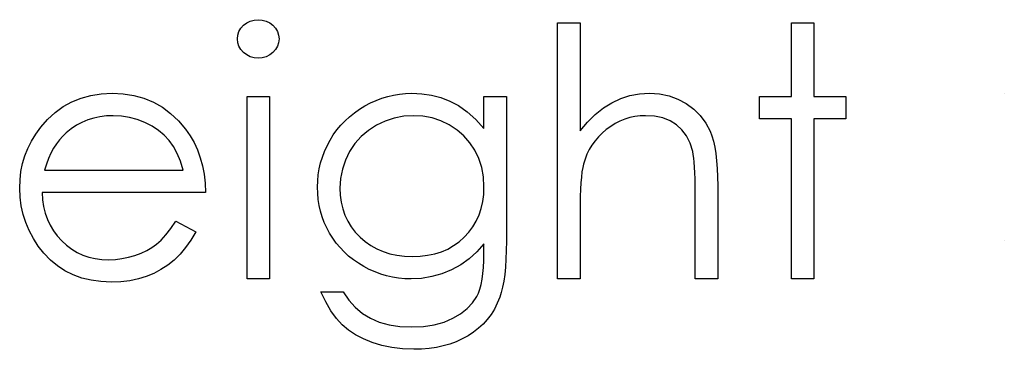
# Model space of a CAD drawing. Header units: inches. Extents: x 1694 to 2505, y -239 to -56.
# Tile 214 of 256: x 1857.856 to 1858.399, y -88.737 to -88.555. Entities that reach past the tile are written whole.
import ezdxf

# ---------------------------------------------------------------- set-up
doc = ezdxf.new("R2010")
doc.units = ezdxf.units.IN
doc.header["$LTSCALE"] = 0.5
doc.header["$MEASUREMENT"] = 0

msp = doc.modelspace()

# ---------------------------------------------------------------- linework, layer by layer
at = {"color": 7, "linetype": 'Continuous'}
for p, q in [((1857.97955, -88.55831), (1857.98131, -88.55696)), ((1857.98131, -88.55696), (1857.98327, -88.55597)), ((1857.98327, -88.55597), (1857.98534, -88.55539)), ((1857.98534, -88.55539), (1857.98761, -88.55519)), ((1857.98761, -88.55519), (1857.9899, -88.55539)), ((1857.9899, -88.55539), (1857.99202, -88.55597)), ((1857.99202, -88.55597), (1857.99398, -88.55696)), ((1857.99398, -88.55696), (1857.99575, -88.55831)), ((1858.15284, -88.55696), (1858.16521, -88.55696)), ((1858.15284, -88.69829), (1858.15284, -88.55696)), ((1858.16521, -88.55696), (1858.16521, -88.61661)), ((1858.2818, -88.55696), (1858.29417, -88.55696)), ((1858.2818, -88.59759), (1858.2818, -88.55696)), ((1858.29417, -88.55696), (1858.29417, -88.59759)), ((1857.9764, -88.56372), (1857.97703, -88.56176)), ((1857.97703, -88.56176), (1857.97808, -88.55994)), ((1857.97808, -88.55994), (1857.97955, -88.55831)), ((1857.99575, -88.55831), (1857.99724, -88.55994)), ((1857.99724, -88.55994), (1857.99829, -88.56176)), ((1857.99829, -88.56176), (1857.99892, -88.56372)), ((1857.97618, -88.56585), (1857.9764, -88.56372)), ((1857.9764, -88.56792), (1857.97618, -88.56585)), ((1857.97703, -88.56985), (1857.9764, -88.56792)), ((1857.99892, -88.56792), (1857.99829, -88.56985)), ((1857.99892, -88.56372), (1857.99914, -88.56585)), ((1857.99914, -88.56585), (1857.99892, -88.56792)), ((1857.97808, -88.57165), (1857.97703, -88.56985)), ((1857.97955, -88.57327), (1857.97808, -88.57165)), ((1857.98131, -88.57463), (1857.97955, -88.57327)), ((1857.99575, -88.57327), (1857.99398, -88.57463)), ((1857.99724, -88.57165), (1857.99575, -88.57327)), ((1857.99829, -88.56985), (1857.99724, -88.57165)), ((1857.98327, -88.57562), (1857.98131, -88.57463)), ((1857.98534, -88.5762), (1857.98327, -88.57562)), ((1857.98761, -88.57639), (1857.98534, -88.5762)), ((1857.9899, -88.5762), (1857.98761, -88.57639)), ((1857.99202, -88.57562), (1857.9899, -88.5762)), ((1857.99398, -88.57463), (1857.99202, -88.57562)), ((1857.88006, -88.60317), (1857.88484, -88.60052)), ((1857.88484, -88.60052), (1857.88992, -88.59848)), ((1857.88992, -88.59848), (1857.8953, -88.59699)), ((1857.8953, -88.59699), (1857.90099, -88.59613)), ((1857.90099, -88.59613), (1857.90701, -88.59583)), ((1857.90701, -88.59583), (1857.91319, -88.59613)), ((1857.91319, -88.59613), (1857.91907, -88.59707)), ((1857.91907, -88.59707), (1857.92462, -88.59861)), ((1857.92462, -88.59861), (1857.92983, -88.60077)), ((1857.92983, -88.60077), (1857.93475, -88.60356)), ((1857.98148, -88.59759), (1857.99384, -88.59759)), ((1857.98148, -88.69829), (1857.98148, -88.59759)), ((1857.99384, -88.59759), (1857.99384, -88.69829)), ((1858.04958, -88.60118), (1858.05269, -88.59975)), ((1858.05269, -88.59975), (1858.05587, -88.59856)), ((1858.05587, -88.59856), (1858.05907, -88.59757)), ((1858.05907, -88.59757), (1858.06233, -88.59682)), ((1858.06233, -88.59682), (1858.06564, -88.59627)), ((1858.06564, -88.59627), (1858.06898, -88.59594)), ((1858.06898, -88.59594), (1858.07235, -88.59583)), ((1858.07235, -88.59583), (1858.0779, -88.5961)), ((1858.0779, -88.5961), (1858.08325, -88.5969)), ((1858.08325, -88.5969), (1858.08841, -88.59823)), ((1858.08841, -88.59823), (1858.09338, -88.6001)), ((1858.09338, -88.6001), (1858.09821, -88.60264)), ((1858.11221, -88.59759), (1858.12457, -88.59759)), ((1858.11221, -88.6152), (1858.11221, -88.59759)), ((1858.12457, -88.59759), (1858.12457, -88.6775)), ((1858.17807, -88.60391), (1858.18276, -88.60102)), ((1858.18276, -88.60102), (1858.18765, -88.59875)), ((1858.18765, -88.59875), (1858.19275, -88.59712)), ((1858.19275, -88.59712), (1858.19803, -88.59616)), ((1858.19803, -88.59616), (1858.20352, -88.59583)), ((1858.20352, -88.59583), (1858.20909, -88.59619)), ((1858.20909, -88.59619), (1858.21434, -88.59723)), ((1858.21434, -88.59723), (1858.21925, -88.59903)), ((1858.21925, -88.59903), (1858.22383, -88.60151)), ((1858.26414, -88.60996), (1858.26414, -88.59759)), ((1858.26414, -88.59759), (1858.2818, -88.59759)), ((1858.29417, -88.59759), (1858.31183, -88.59759)), ((1858.31183, -88.59759), (1858.31183, -88.60996)), ((1858.39928, -88.59583), (1858.39928, -88.59583)), ((1857.87148, -88.61021), (1857.87562, -88.60637)), ((1857.87562, -88.60637), (1857.88006, -88.60317)), ((1857.93475, -88.60356), (1857.93933, -88.60698)), ((1858.04069, -88.60662), (1858.0435, -88.60463)), ((1858.0435, -88.60463), (1858.04648, -88.60281)), ((1858.04648, -88.60281), (1858.04958, -88.60118)), ((1858.09821, -88.60264), (1858.10299, -88.60601)), ((1858.10299, -88.60601), (1858.10763, -88.61021)), ((1858.1736, -88.6075), (1858.17807, -88.60391)), ((1858.22383, -88.60151), (1858.22798, -88.6046)), ((1858.22798, -88.6046), (1858.23156, -88.60816)), ((1857.86764, -88.6146), (1857.87148, -88.61021)), ((1857.89042, -88.61189), (1857.88738, -88.61349)), ((1857.89362, -88.61054), (1857.89042, -88.61189)), ((1857.8969, -88.60952), (1857.89362, -88.61054)), ((1857.90035, -88.60877), (1857.8969, -88.60952)), ((1857.90394, -88.60833), (1857.90035, -88.60877)), ((1857.90764, -88.60819), (1857.90394, -88.60833)), ((1857.91217, -88.60841), (1857.90764, -88.60819)), ((1857.91658, -88.60913), (1857.91217, -88.60841)), ((1857.92092, -88.61029), (1857.91658, -88.60913)), ((1857.92511, -88.61195), (1857.92092, -88.61029)), ((1857.93933, -88.60698), (1857.94361, -88.61101)), ((1857.94361, -88.61101), (1857.94755, -88.61565)), ((1858.03323, -88.61349), (1858.03555, -88.61104)), ((1858.03555, -88.61104), (1858.03804, -88.60874)), ((1858.03804, -88.60874), (1858.04069, -88.60662)), ((1858.05772, -88.61115), (1858.05289, -88.61346)), ((1858.06271, -88.60952), (1858.05772, -88.61115)), ((1858.06793, -88.60852), (1858.06271, -88.60952)), ((1858.07334, -88.60819), (1858.06793, -88.60852)), ((1858.07853, -88.60852), (1858.07334, -88.60819)), ((1858.08356, -88.60946), (1858.07853, -88.60852)), ((1858.08839, -88.61109), (1858.08356, -88.60946)), ((1858.09305, -88.61333), (1858.08839, -88.61109)), ((1858.10763, -88.61021), (1858.11221, -88.6152)), ((1858.16521, -88.61661), (1858.16929, -88.61173)), ((1858.16929, -88.61173), (1858.1736, -88.6075)), ((1858.18721, -88.6112), (1858.18464, -88.6125)), ((1858.18988, -88.6101), (1858.18721, -88.6112)), ((1858.19262, -88.60927), (1858.18988, -88.6101)), ((1858.19546, -88.60866), (1858.19262, -88.60927)), ((1858.19836, -88.6083), (1858.19546, -88.60866)), ((1858.20134, -88.60819), (1858.19836, -88.6083)), ((1858.20636, -88.6085), (1858.20134, -88.60819)), ((1858.21089, -88.60943), (1858.20636, -88.6085)), ((1858.21489, -88.61098), (1858.21089, -88.60943)), ((1858.2184, -88.61316), (1858.21489, -88.61098)), ((1858.23156, -88.60816), (1858.23454, -88.61225)), ((1858.2818, -88.60996), (1858.26414, -88.60996)), ((1858.2818, -88.69829), (1858.2818, -88.60996)), ((1858.31183, -88.60996), (1858.29417, -88.60996)), ((1858.29417, -88.60996), (1858.29417, -88.69829)), ((1857.86494, -88.61835), (1857.86764, -88.6146)), ((1857.88448, -88.61542), (1857.88169, -88.61763)), ((1857.88738, -88.61349), (1857.88448, -88.61542)), ((1857.92906, -88.61396), (1857.92511, -88.61195)), ((1857.93259, -88.61628), (1857.92906, -88.61396)), ((1857.93574, -88.6189), (1857.93259, -88.61628)), ((1857.94755, -88.61565), (1857.95009, -88.61926)), ((1858.02909, -88.61885), (1858.03108, -88.61609)), ((1858.03108, -88.61609), (1858.03323, -88.61349)), ((1858.04842, -88.61634), (1858.04447, -88.61973)), ((1858.05289, -88.61346), (1858.04842, -88.61634)), ((1858.09738, -88.61611), (1858.09305, -88.61333)), ((1858.10117, -88.61937), (1858.09738, -88.61611)), ((1858.1797, -88.61587), (1858.17741, -88.61785)), ((1858.18213, -88.61407), (1858.1797, -88.61587)), ((1858.18464, -88.6125), (1858.18213, -88.61407)), ((1858.22141, -88.61595), (1858.2184, -88.61316)), ((1858.22389, -88.61934), (1858.22141, -88.61595)), ((1858.23454, -88.61225), (1858.23695, -88.6168)), ((1858.23695, -88.6168), (1858.23794, -88.61937)), ((1857.86058, -88.62625), (1857.86256, -88.62224)), ((1857.86256, -88.62224), (1857.86494, -88.61835)), ((1857.87797, -88.6215), (1857.87628, -88.62373)), ((1857.87976, -88.61945), (1857.87797, -88.6215)), ((1857.88169, -88.61763), (1857.87976, -88.61945)), ((1857.93845, -88.62183), (1857.93574, -88.6189)), ((1857.94082, -88.62514), (1857.93845, -88.62183)), ((1857.95009, -88.61926), (1857.95227, -88.62307)), ((1858.02564, -88.62481), (1858.02727, -88.62177)), ((1858.02727, -88.62177), (1858.02909, -88.61885)), ((1858.04447, -88.61973), (1858.04102, -88.62362)), ((1858.10445, -88.6231), (1858.10117, -88.61937)), ((1858.17346, -88.62213), (1858.17178, -88.62445)), ((1858.17534, -88.61992), (1858.17346, -88.62213)), ((1858.17741, -88.61785), (1858.17534, -88.61992)), ((1858.22588, -88.62337), (1858.22389, -88.61934)), ((1858.23794, -88.61937), (1858.2388, -88.6223)), ((1858.2388, -88.6223), (1858.23951, -88.62553)), ((1857.85895, -88.63039), (1857.86058, -88.62625)), ((1857.87474, -88.62619), (1857.8733, -88.62889)), ((1857.87628, -88.62373), (1857.87474, -88.62619)), ((1857.94289, -88.62898), (1857.94082, -88.62514)), ((1857.95227, -88.62307), (1857.95415, -88.62713)), ((1857.95415, -88.62713), (1857.95567, -88.63138)), ((1858.02305, -88.63102), (1858.02424, -88.62787)), ((1858.02424, -88.62787), (1858.02564, -88.62481)), ((1858.03807, -88.62801), (1858.03572, -88.63276)), ((1858.04102, -88.62362), (1858.03807, -88.62801)), ((1858.10721, -88.62729), (1858.10445, -88.6231)), ((1858.10939, -88.63185), (1858.10721, -88.62729)), ((1858.17031, -88.62688), (1858.16904, -88.62942)), ((1858.17178, -88.62445), (1858.17031, -88.62688)), ((1858.22737, -88.62801), (1858.22588, -88.62337)), ((1858.2277, -88.62961), (1858.22737, -88.62801)), ((1858.23951, -88.62553), (1858.24012, -88.62912)), ((1857.85768, -88.63466), (1857.85895, -88.63039)), ((1857.87198, -88.63179), (1857.87079, -88.63488)), ((1857.8733, -88.62889), (1857.87198, -88.63179)), ((1857.94468, -88.63334), (1857.94289, -88.62898)), ((1857.94615, -88.63822), (1857.94468, -88.63334)), ((1857.95567, -88.63138), (1857.95688, -88.63585)), ((1858.02208, -88.63422), (1858.02305, -88.63102)), ((1858.03572, -88.63276), (1858.03406, -88.63767)), ((1858.11097, -88.63673), (1858.10939, -88.63185)), ((1858.16797, -88.6321), (1858.16711, -88.63486)), ((1858.16904, -88.62942), (1858.16797, -88.6321)), ((1858.228, -88.6316), (1858.2277, -88.62961)), ((1858.22825, -88.63392), (1858.228, -88.6316)), ((1858.24012, -88.62912), (1858.24056, -88.63306)), ((1858.24056, -88.63306), (1858.24089, -88.63731)), ((1857.85624, -88.64358), (1857.85677, -88.63905)), ((1857.85677, -88.63905), (1857.85768, -88.63466)), ((1857.87079, -88.63488), (1857.86971, -88.63822)), ((1857.86971, -88.63822), (1857.94615, -88.63822)), ((1857.95688, -88.63585), (1857.95777, -88.64054)), ((1858.02079, -88.64079), (1858.02131, -88.63748)), ((1858.02131, -88.63748), (1858.02208, -88.63422)), ((1858.03406, -88.63767), (1858.03304, -88.64281)), ((1858.1119, -88.6419), (1858.11097, -88.63673)), ((1858.16667, -88.63687), (1858.16628, -88.63927)), ((1858.16711, -88.63486), (1858.16667, -88.63687)), ((1858.22844, -88.6366), (1858.22825, -88.63392)), ((1858.22861, -88.63966), (1858.22844, -88.6366)), ((1858.24089, -88.63731), (1858.24111, -88.64192)), ((1857.85605, -88.64822), (1857.85624, -88.64358)), ((1857.95777, -88.64054), (1857.95829, -88.64546)), ((1858.02034, -88.64761), (1858.02045, -88.64419)), ((1858.02045, -88.64419), (1858.02079, -88.64079)), ((1858.03304, -88.64281), (1858.03271, -88.64811)), ((1858.11221, -88.64739), (1858.1119, -88.6419)), ((1858.16595, -88.64206), (1858.16567, -88.64526)), ((1858.16628, -88.63927), (1858.16595, -88.64206)), ((1858.22872, -88.64306), (1858.22861, -88.63966)), ((1858.22878, -88.64681), (1858.22872, -88.64306)), ((1858.24111, -88.64192), (1858.24117, -88.64686)), ((1857.85627, -88.65316), (1857.85605, -88.64822)), ((1857.95829, -88.64546), (1857.95851, -88.65059)), ((1858.02045, -88.65103), (1858.02034, -88.64761)), ((1858.03271, -88.64811), (1858.03288, -88.65211)), ((1858.11204, -88.65161), (1858.11221, -88.64739)), ((1858.16548, -88.64882), (1858.16532, -88.6528)), ((1858.16567, -88.64526), (1858.16548, -88.64882)), ((1858.2288, -88.65092), (1858.22878, -88.64681)), ((1858.24117, -88.64686), (1858.24117, -88.69829)), ((1857.85688, -88.65799), (1857.85627, -88.65316)), ((1857.95851, -88.65059), (1857.86842, -88.65059)), ((1857.86842, -88.65059), (1857.86866, -88.65457)), ((1857.86866, -88.65457), (1857.86922, -88.65838)), ((1858.02076, -88.6544), (1858.02045, -88.65103)), ((1858.02128, -88.65769), (1858.02076, -88.6544)), ((1858.03288, -88.65211), (1858.0334, -88.65595)), ((1858.11152, -88.65561), (1858.11204, -88.65161)), ((1858.16532, -88.6528), (1858.16523, -88.65713)), ((1858.2288, -88.69829), (1858.2288, -88.65092)), ((1857.85793, -88.66265), (1857.85688, -88.65799)), ((1857.86922, -88.65838), (1857.8701, -88.66199)), ((1858.022, -88.66089), (1858.02128, -88.65769)), ((1858.0334, -88.65595), (1858.03428, -88.65962)), ((1858.03428, -88.65962), (1858.0355, -88.66307)), ((1858.1095, -88.66301), (1858.11069, -88.65942)), ((1858.11069, -88.65942), (1858.11152, -88.65561)), ((1858.16523, -88.65713), (1858.16521, -88.66188)), ((1857.85942, -88.66721), (1857.85793, -88.66265)), ((1857.8701, -88.66199), (1857.87131, -88.66541)), ((1857.87131, -88.66541), (1857.8728, -88.66864)), ((1858.02294, -88.66403), (1858.022, -88.66089)), ((1858.0241, -88.6671), (1858.02294, -88.66403)), ((1858.0355, -88.66307), (1858.03704, -88.66638)), ((1858.10796, -88.66638), (1858.1095, -88.66301)), ((1858.16521, -88.66188), (1858.16521, -88.69829)), ((1857.86129, -88.67165), (1857.85942, -88.66721)), ((1857.86359, -88.67596), (1857.86129, -88.67165)), ((1857.8728, -88.66864), (1857.87463, -88.67171)), ((1857.93668, -88.67397), (1857.93941, -88.67055)), ((1857.93941, -88.67055), (1857.94223, -88.66649)), ((1857.94223, -88.66649), (1857.95321, -88.67226)), ((1858.02545, -88.67011), (1858.0241, -88.6671)), ((1858.027, -88.67303), (1858.02545, -88.67011)), ((1858.03704, -88.66638), (1858.03895, -88.6695)), ((1858.03895, -88.6695), (1858.04121, -88.67245)), ((1858.10387, -88.67254), (1858.10608, -88.66955)), ((1858.10608, -88.66955), (1858.10796, -88.66638)), ((1857.86632, -88.68013), (1857.86359, -88.67596)), ((1857.87463, -88.67171), (1857.87678, -88.67458)), ((1857.87678, -88.67458), (1857.87924, -88.67728)), ((1857.93154, -88.67908), (1857.93406, -88.67684)), ((1857.93406, -88.67684), (1857.93668, -88.67397)), ((1857.95051, -88.67687), (1857.94761, -88.68101)), ((1857.95321, -88.67226), (1857.95051, -88.67687)), ((1858.02876, -88.67585), (1858.027, -88.67303)), ((1858.0307, -88.67853), (1858.02876, -88.67585)), ((1858.04121, -88.67245), (1858.04381, -88.67521)), ((1858.04381, -88.67521), (1858.04668, -88.67773)), ((1858.09852, -88.67778), (1858.10133, -88.6753)), ((1858.10133, -88.6753), (1858.10387, -88.67254)), ((1857.86946, -88.68416), (1857.86632, -88.68013)), ((1857.87924, -88.67728), (1857.88194, -88.67971)), ((1857.88194, -88.67971), (1857.88478, -88.68184)), ((1857.88478, -88.68184), (1857.88779, -88.68363)), ((1857.92611, -88.68258), (1857.92895, -88.68093)), ((1857.92895, -88.68093), (1857.93154, -88.67908)), ((1857.94761, -88.68101), (1857.94452, -88.68471)), ((1858.03279, -88.68104), (1858.0307, -88.67853)), ((1858.03506, -88.68341), (1858.03279, -88.68104)), ((1858.04668, -88.67773), (1858.04977, -88.67991)), ((1858.04977, -88.67991), (1858.05308, -88.68173)), ((1858.05308, -88.68173), (1858.05656, -88.68325)), ((1858.08872, -88.68327), (1858.0922, -88.68178)), ((1858.0922, -88.68178), (1858.09545, -88.67993)), ((1858.09545, -88.67993), (1858.09852, -88.67778)), ((1858.11221, -88.67899), (1858.10834, -88.68338)), ((1858.11221, -88.68421), (1858.11221, -88.67899)), ((1858.12457, -88.6775), (1858.12452, -88.68261)), ((1858.39928, -88.67709), (1858.39928, -88.67709)), ((1857.87297, -88.68788), (1857.86946, -88.68416)), ((1857.87683, -88.69111), (1857.87297, -88.68788)), ((1857.88779, -88.68363), (1857.89097, -88.6851)), ((1857.89097, -88.6851), (1857.89428, -88.68623)), ((1857.89428, -88.68623), (1857.89776, -88.68703)), ((1857.89776, -88.68703), (1857.90137, -88.68752)), ((1857.90137, -88.68752), (1857.90516, -88.68769)), ((1857.90516, -88.68769), (1857.90885, -88.68755)), ((1857.90885, -88.68755), (1857.91247, -88.68711)), ((1857.91247, -88.68711), (1857.91606, -88.68636)), ((1857.91606, -88.68636), (1857.91959, -88.68534)), ((1857.91959, -88.68534), (1857.92299, -88.68407)), ((1857.92299, -88.68407), (1857.92611, -88.68258)), ((1857.94121, -88.68791), (1857.9377, -88.6907)), ((1857.94452, -88.68471), (1857.94121, -88.68791)), ((1858.03751, -88.68565), (1858.03506, -88.68341)), ((1858.04014, -88.68772), (1858.03751, -88.68565)), ((1858.04292, -88.68965), (1858.04014, -88.68772)), ((1858.05656, -88.68325), (1858.06026, -88.68441)), ((1858.06026, -88.68441), (1858.06418, -88.68526)), ((1858.06418, -88.68526), (1858.06829, -88.68576)), ((1858.06829, -88.68576), (1858.0726, -88.68592)), ((1858.0726, -88.68592), (1858.07696, -88.68576)), ((1858.07696, -88.68576), (1858.0811, -88.68526)), ((1858.0811, -88.68526), (1858.08502, -88.68443)), ((1858.08502, -88.68443), (1858.08872, -88.68327)), ((1858.10409, -88.68725), (1858.09943, -88.69056)), ((1858.10834, -88.68338), (1858.10409, -88.68725)), ((1858.11215, -88.68821), (1858.11221, -88.68421)), ((1858.12435, -88.68736), (1858.12405, -88.69175)), ((1858.12452, -88.68261), (1858.12435, -88.68736)), ((1857.881, -88.69385), (1857.87683, -88.69111)), ((1857.934, -88.69313), (1857.93005, -88.69523)), ((1857.9377, -88.6907), (1857.934, -88.69313)), ((1858.04588, -88.69144), (1858.04292, -88.68965)), ((1858.04894, -88.69304), (1858.04588, -88.69144)), ((1858.05209, -88.69442), (1858.04894, -88.69304)), ((1858.09435, -88.69332), (1858.08899, -88.6955)), ((1858.09943, -88.69056), (1858.09435, -88.69332)), ((1858.11166, -88.69536), (1858.11196, -88.69194)), ((1858.11196, -88.69194), (1858.11215, -88.68821)), ((1858.12405, -88.69175), (1858.12366, -88.69578)), ((1857.88547, -88.69608), (1857.881, -88.69385)), ((1857.89031, -88.69782), (1857.88547, -88.69608)), ((1857.89544, -88.69906), (1857.89031, -88.69782)), ((1857.92152, -88.69832), (1857.91686, -88.69928)), ((1857.92591, -88.69696), (1857.92152, -88.69832)), ((1857.93005, -88.69523), (1857.92591, -88.69696)), ((1857.99384, -88.69829), (1857.98148, -88.69829)), ((1858.05526, -88.69561), (1858.05209, -88.69442)), ((1858.05849, -88.69658), (1858.05526, -88.69561)), ((1858.06178, -88.69732), (1858.05849, -88.69658)), ((1858.06512, -88.69785), (1858.06178, -88.69732)), ((1858.06851, -88.69818), (1858.06512, -88.69785)), ((1858.07196, -88.69829), (1858.06851, -88.69818)), ((1858.07781, -88.69799), (1858.07196, -88.69829)), ((1858.08347, -88.69705), (1858.07781, -88.69799)), ((1858.08899, -88.6955), (1858.08347, -88.69705)), ((1858.11066, -88.70133), (1858.11121, -88.69848)), ((1858.11121, -88.69848), (1858.11166, -88.69536)), ((1858.12366, -88.69578), (1858.12314, -88.69948)), ((1858.16521, -88.69829), (1858.15284, -88.69829)), ((1858.24117, -88.69829), (1858.2288, -88.69829)), ((1858.29417, -88.69829), (1858.2818, -88.69829)), ((1857.9009, -88.69981), (1857.89544, -88.69906)), ((1857.9067, -88.70006), (1857.9009, -88.69981)), ((1857.91192, -88.69986), (1857.9067, -88.70006)), ((1857.91686, -88.69928), (1857.91192, -88.69986)), ((1858.1092, -88.7061), (1858.11, -88.70387)), ((1858.11, -88.70387), (1858.11066, -88.70133)), ((1858.1225, -88.70279), (1858.12176, -88.70577)), ((1858.12314, -88.69948), (1858.1225, -88.70279)), ((1858.02487, -88.71099), (1858.02211, -88.70536)), ((1858.02211, -88.70536), (1858.03448, -88.70536)), ((1858.03448, -88.70536), (1858.0376, -88.70999)), ((1858.10594, -88.71151), (1858.10826, -88.70806)), ((1858.10826, -88.70806), (1858.1092, -88.7061)), ((1858.1209, -88.70839), (1858.11952, -88.71176)), ((1858.12176, -88.70577), (1858.1209, -88.70839)), ((1858.02777, -88.7159), (1858.02487, -88.71099)), ((1858.0376, -88.70999), (1858.04116, -88.71397)), ((1858.04116, -88.71397), (1858.04513, -88.71734)), ((1858.09934, -88.7175), (1858.10299, -88.71466)), ((1858.10299, -88.71466), (1858.10594, -88.71151)), ((1858.11792, -88.71491), (1858.1161, -88.71786)), ((1858.11952, -88.71176), (1858.11792, -88.71491)), ((1858.03078, -88.72007), (1858.02777, -88.7159)), ((1858.03392, -88.72355), (1858.03078, -88.72007)), ((1858.04513, -88.71734), (1858.04952, -88.72004)), ((1858.04952, -88.72004), (1858.05441, -88.72211)), ((1858.09015, -88.72211), (1858.09504, -88.72004)), ((1858.09504, -88.72004), (1858.09934, -88.7175)), ((1858.1161, -88.71786), (1858.11403, -88.72062)), ((1858.03738, -88.7265), (1858.03392, -88.72355)), ((1858.05441, -88.72211), (1858.05984, -88.7236)), ((1858.05984, -88.7236), (1858.06581, -88.72448)), ((1858.06581, -88.72448), (1858.07235, -88.72479)), ((1858.07235, -88.72479), (1858.07881, -88.72448)), ((1858.07881, -88.72448), (1858.08474, -88.7236)), ((1858.08474, -88.7236), (1858.09015, -88.72211)), ((1858.1092, -88.72556), (1858.10644, -88.72774)), ((1858.11171, -88.72319), (1858.1092, -88.72556)), ((1858.11403, -88.72062), (1858.11171, -88.72319)), ((1858.04127, -88.72912), (1858.03738, -88.7265)), ((1858.04566, -88.73144), (1858.04127, -88.72912)), ((1858.10343, -88.7297), (1858.10026, -88.73144)), ((1858.10644, -88.72774), (1858.10343, -88.7297)), ((1858.05051, -88.73346), (1858.04566, -88.73144)), ((1858.05579, -88.73508), (1858.05051, -88.73346)), ((1858.06139, -88.73622), (1858.05579, -88.73508)), ((1858.0673, -88.73693), (1858.06139, -88.73622)), ((1858.08195, -88.73669), (1858.07781, -88.73704)), ((1858.08593, -88.73611), (1858.08195, -88.73669)), ((1858.08974, -88.73528), (1858.08593, -88.73611)), ((1858.09341, -88.73426), (1858.08974, -88.73528)), ((1858.09692, -88.73296), (1858.09341, -88.73426)), ((1858.10026, -88.73144), (1858.09692, -88.73296)), ((1858.07354, -88.73715), (1858.0673, -88.73693)), ((1858.07781, -88.73704), (1858.07354, -88.73715))]:
    msp.add_line(p, q, dxfattribs=at)

doc.saveas('drawing.dxf')
